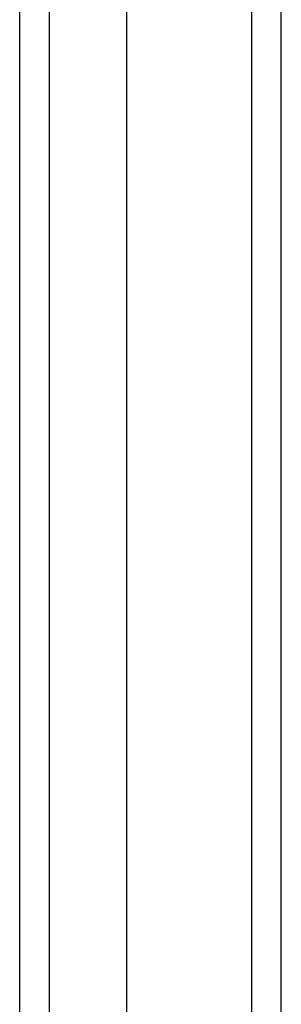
# Model space of a CAD drawing. Header units: inches. Extents: x 0 to 215, y -25 to 140.
# Tile 35 of 63: x 122.082 to 122.948, y 82.135 to 85.395. Entities that reach past the tile are written whole.
import ezdxf

# ---------------------------------------------------------------- set-up
doc = ezdxf.new("R2010")
doc.units = ezdxf.units.IN
doc.header["$LTSCALE"] = 12.924396
doc.header["$MEASUREMENT"] = 0
doc.layers.add('Visible Edges(ANSI)', color=7, linetype='Continuous', lineweight=25)
doc.layers.add('Visible Tangent Edges(ANSI)', color=7, linetype='Continuous', lineweight=25)

msp = doc.modelspace()

# ---------------------------------------------------------------- linework, layer by layer
at = {"layer": 'Visible Edges(ANSI)'}
for p, q in [((122.9479, 58.7504), (122.9479, 88.5555)), ((122.0817, 59.5486), (122.0817, 87.7572)), ((122.4361, 59.5486), (122.4361, 87.7572))]:
    msp.add_line(p, q, dxfattribs=at)
at = {"layer": 'Visible Tangent Edges(ANSI)'}
for p, q in [((122.8489, 88.5555), (122.8489, 58.7504)), ((122.1807, 59.4186), (122.1807, 87.8873))]:
    msp.add_line(p, q, dxfattribs=at)

doc.saveas('drawing.dxf')
